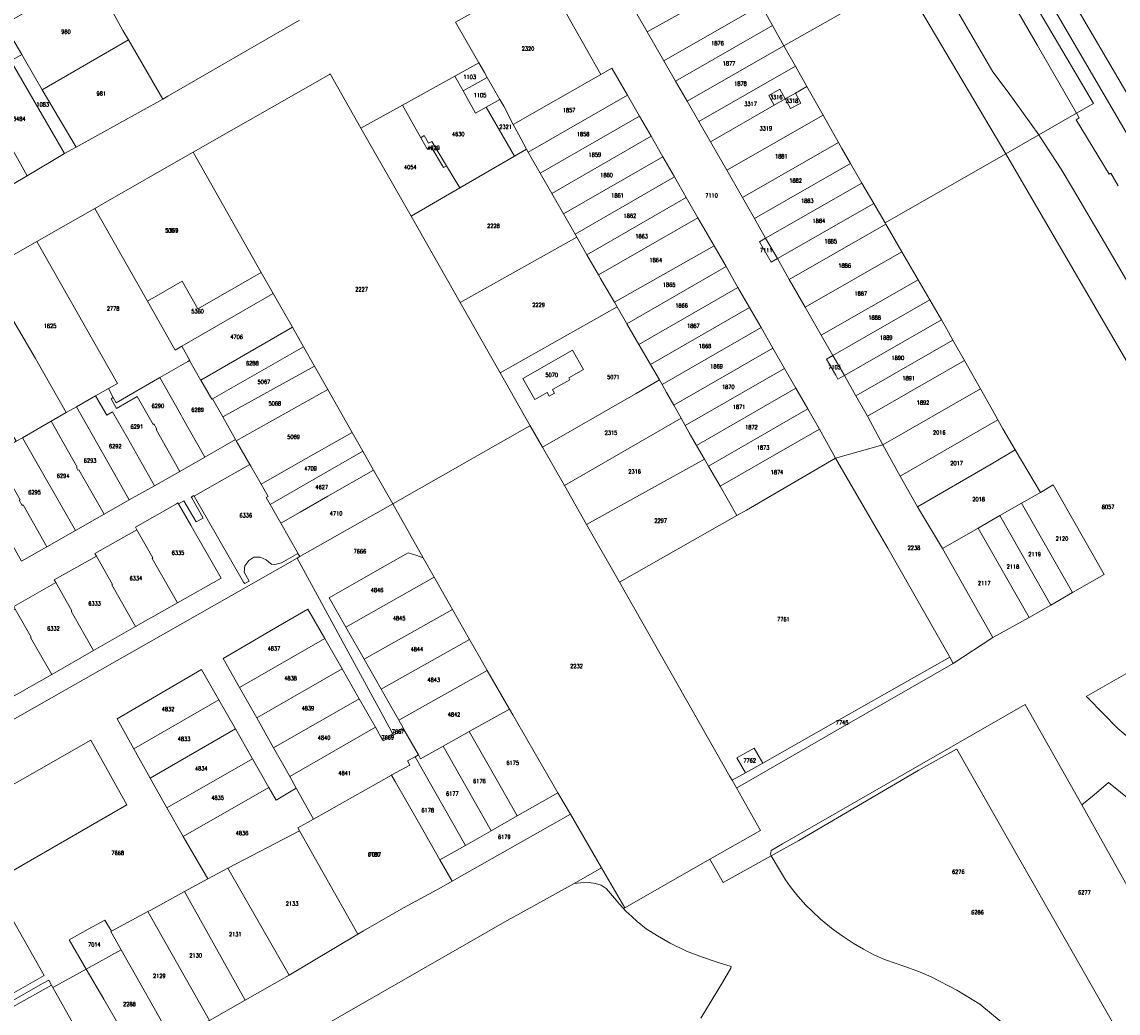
# Model space of a CAD drawing. Header units: metres. Extents: x 3 to 114181, y 112716 to 476231.
# Tile 15 of 90: x 111961 to 112233, y 474940 to 475186. Entities that reach past the tile are written whole.
import ezdxf
from ezdxf.enums import TextEntityAlignment as Align

# ---------------------------------------------------------------- set-up
doc = ezdxf.new("R2010")
doc.units = ezdxf.units.M
doc.header["$MEASUREMENT"] = 0
doc.layers.add('Kadasterperceelnummers', color=14, linetype='Continuous', lineweight=0)
doc.layers.add('Kadasterpercelen', color=14, linetype='Continuous', lineweight=13)
doc.styles.add('Style-STANDARD', font='STANDARD.shx')

msp = doc.modelspace()

# ---------------------------------------------------------------- linework, layer by layer
at = {"layer": 'Kadasterpercelen', "linetype": 'Continuous', "flags": 128}
for points in [[(112216.71, 475199.33), (112212.81, 475205.98), (112204.55, 475222.56), (112193.01, 475245.36), (112209.36, 475252.82), (112219.6, 475231.07), (112230.6, 475206.92), (112236.24, 475209.4), (112263.45, 475149.38), (112263.72, 475149.5), (112269, 475151.69), (112290.71, 475104.23), (112278.48, 475098.46), (112267.37, 475112.8), (112252.45, 475138.24), (112250.19, 475142.09)], [(112140.24, 475196.85), (112144.19, 475189.87), (112147.04, 475184.83), (112149.86, 475179.84), (112169.82, 475191.07), (112147.54, 475230.17), (112141.96, 475227.05), (112141.34, 475227.95), (112127.81, 475220.31), (112128.32, 475219.35), (112120.84, 475214.91), (112130.72, 475215.04), (112140.91, 475197.22)], [(112105.72, 475206.55), (112109.62, 475199.78), (112107.34, 475198.36), (112115.96, 475183.32), (112140.24, 475196.85), (112140.91, 475197.22), (112130.72, 475215.04), (112120.84, 475214.91)], [(112263.72, 475149.5), (112263.45, 475149.38), (112236.24, 475209.4), (112230.6, 475206.92), (112230.96, 475206.12), (112216.71, 475199.33), (112250.19, 475142.09), (112252.45, 475138.24), (112261.24, 475142.28), (112259.37, 475146.28), (112264.2, 475148.44)], [(111957.62, 475185.83), (111978.15, 475197.68), (111978.37, 475197.31), (111985.86, 475183.61), (111987.22, 475181.28), (111965.87, 475168.94), (111961.77, 475175.92), (111960.77, 475177.64), (111956.43, 475185.13)], [(112082.71, 475160.32), (112104.46, 475172.73), (112090.21, 475197.96), (112068.37, 475185.69), (112074.15, 475175.58), (112075.58, 475173.21), (112076.27, 475172), (112079.38, 475166.54), (112080.37, 475164.83)], [(112140.24, 475196.85), (112115.96, 475183.32), (112120.12, 475176.07), (112144.19, 475189.87)], [(112147.04, 475184.83), (112144.19, 475189.87), (112120.12, 475176.07), (112123, 475171.05)], [(112149.86, 475179.84), (112147.04, 475184.83), (112123, 475171.05), (112125.85, 475166.08)], [(111995.79, 475166.61), (111974.25, 475154.71), (111965.87, 475168.94), (111987.22, 475181.28)], [(112149.86, 475179.84), (112152.72, 475174.78), (112128.74, 475161.03), (112125.85, 475166.08)], [(111974.25, 475154.71), (111965.87, 475168.94), (111961.77, 475175.92), (111960.77, 475177.64), (111958.07, 475176.09), (111971.35, 475153.11), (111973.05, 475154.04)], [(112070.3, 475168.62), (112076.27, 475172), (112075.58, 475173.21), (112074.15, 475175.58), (112068.22, 475172.31)], [(112111.08, 475167.57), (112107.21, 475174.3), (112104.46, 475172.73), (112082.71, 475160.32), (112083.98, 475157.88), (112086.04, 475154.17), (112086.46, 475153.41)], [(112147.46, 475165.07), (112146.16, 475167.53), (112148.85, 475169.07), (112150.21, 475166.64), (112152.73, 475168.09), (112155.58, 475169.72), (112152.72, 475174.78), (112128.74, 475161.03), (112131.63, 475155.99)], [(112037.27, 475172.83), (112037.12, 475172.74), (112003.28, 475153.44), (112020.19, 475123.57), (112023.15, 475118.36), (112027.91, 475109.98), (112030.67, 475105.14), (112033.4, 475100.33), (112036.7, 475094.53), (112042.74, 475083.92), (112045.37, 475079.29), (112048.07, 475074.54), (112052.82, 475066.19), (112086.1, 475085.09), (112086.94, 475085.57), (112079.47, 475098.69), (112069.56, 475116.11), (112057.36, 475137.54), (112044.9, 475159.43)], [(112070.3, 475168.62), (112068.22, 475172.31), (112055.2, 475165.12), (112059.8, 475156.97), (112060.6, 475157.55), (112061.7, 475155.63), (112062.5, 475156.1), (112066.16, 475150.05), (112069.48, 475144.56), (112083.05, 475152.43), (112076.03, 475164.64), (112073.38, 475163.14)], [(112076.03, 475164.64), (112079.38, 475166.54), (112076.27, 475172), (112070.3, 475168.62), (112073.38, 475163.14)], [(111949.02, 475170.91), (111962.08, 475147.6), (111956.86, 475144.5), (111943.63, 475167.84), (111946.79, 475169.64)], [(112131.63, 475155.99), (112135.68, 475148.93), (112159.59, 475162.64), (112155.58, 475169.72), (112152.73, 475168.09), (112154.09, 475165.59), (112151.53, 475164.29), (112150.21, 475166.64), (112147.46, 475165.07)], [(112147.46, 475165.07), (112150.21, 475166.64), (112148.85, 475169.07), (112146.16, 475167.53)], [(112076.03, 475164.64), (112083.05, 475152.43), (112086.04, 475154.17), (112083.98, 475157.88), (112082.71, 475160.32), (112080.37, 475164.83), (112079.38, 475166.54)], [(112114.05, 475162.4), (112089.41, 475148.22), (112087.2, 475152.09), (112086.46, 475153.41), (112111.08, 475167.57)], [(112152.73, 475168.09), (112150.21, 475166.64), (112151.53, 475164.29), (112154.09, 475165.59)], [(112055.2, 475165.12), (112059.8, 475156.97), (112061.43, 475154.1), (112062.39, 475154.74), (112065.43, 475149.6), (112066.16, 475150.05), (112069.48, 475144.56), (112057.36, 475137.54), (112044.9, 475159.43)], [(112116.92, 475157.4), (112114.05, 475162.4), (112089.41, 475148.22), (112092.28, 475143.22)], [(112139.57, 475142.15), (112135.68, 475148.93), (112159.59, 475162.64), (112163.45, 475155.81)], [(112059.8, 475156.97), (112060.6, 475157.55), (112061.7, 475155.63), (112062.5, 475156.1), (112066.16, 475150.05), (112065.43, 475149.6), (112062.39, 475154.74), (112061.43, 475154.1)], [(112119.86, 475152.28), (112095.22, 475138.1), (112092.28, 475143.22), (112116.92, 475157.4)], [(112142.55, 475136.96), (112139.57, 475142.15), (112163.45, 475155.81), (112164.26, 475154.38), (112166.42, 475150.65)], [(112000.59, 475121.44), (111991.93, 475116.5), (111978.87, 475139.49), (111983.76, 475142.29), (111999.06, 475151), (112003.28, 475153.44), (112020.19, 475123.57), (112004.47, 475114.6)], [(112003.28, 475153.44), (111999.06, 475151), (111983.76, 475142.29), (111978.87, 475139.49), (111991.93, 475116.5), (112000.59, 475121.44), (112004.47, 475114.6), (112020.19, 475123.57)], [(112069.56, 475116.11), (112057.36, 475137.54), (112069.48, 475144.56), (112083.05, 475152.43), (112086.04, 475154.17), (112086.46, 475153.41), (112087.2, 475152.09), (112089.41, 475148.22), (112092.28, 475143.22), (112095.22, 475138.1), (112098.08, 475133.12), (112098.5, 475132.38)], [(112098.08, 475133.12), (112095.22, 475138.1), (112119.86, 475152.28), (112122.72, 475147.3)], [(112145.34, 475132.08), (112142.55, 475136.96), (112166.42, 475150.65), (112169.24, 475145.78)], [(112101.01, 475128), (112125.66, 475142.18), (112122.72, 475147.3), (112098.08, 475133.12), (112098.5, 475132.38)], [(112148.25, 475127.02), (112145.34, 475132.08), (112169.24, 475145.78), (112172.18, 475140.73)], [(112103.9, 475122.97), (112128.55, 475137.15), (112125.66, 475142.18), (112101.01, 475128)], [(111964.47, 475131.28), (111978.87, 475139.49), (111991.93, 475116.5), (111998.84, 475104.34), (112000.47, 475105.28), (112002.48, 475101.77), (112002.37, 475101.71), (112002.01, 475101.5), (111995.05, 475097.49), (111984.18, 475091.22), (111983.47, 475092.54), (111982.26, 475094.79), (111984.5, 475096.06)], [(112172.18, 475140.73), (112174.99, 475135.89), (112175.15, 475135.61), (112151.19, 475121.88), (112148.25, 475127.02)], [(112128.55, 475137.15), (112103.9, 475122.97), (112104.38, 475122.12), (112105.3, 475120.53), (112107.83, 475116.18), (112132.53, 475130.22)], [(112175.15, 475135.61), (112151.19, 475121.88), (112155.16, 475114.95), (112179.15, 475128.7)], [(111971.82, 475088.85), (111974.31, 475090.27), (111979.09, 475092.99), (111982.26, 475094.79), (111984.5, 475096.06), (111964.47, 475131.28), (111951.48, 475123.86), (111964.21, 475102.21)], [(112107.83, 475116.18), (112108.48, 475115.06), (112079.47, 475098.69), (112069.56, 475116.11), (112098.5, 475132.38), (112101.01, 475128), (112103.9, 475122.97), (112104.38, 475122.12), (112105.3, 475120.53)], [(112143.81, 475131.21), (112145.34, 475132.08), (112148.25, 475127.02), (112146.73, 475126.14)], [(112135.51, 475125.03), (112132.53, 475130.22), (112107.83, 475116.18), (112108.48, 475115.06), (112110.8, 475111.05), (112110.9, 475110.87)], [(112179.15, 475128.7), (112155.16, 475114.95), (112159.13, 475108.03), (112183.15, 475121.8)], [(111959.4, 475081.72), (111960.94, 475082.6), (111968.07, 475086.69), (111971.82, 475088.85), (111964.21, 475102.21), (111951.48, 475123.86), (111939.57, 475117.06), (111948.74, 475100.62), (111949.7, 475098.88), (111949.68, 475098.26)], [(111991.93, 475116.5), (112000.59, 475121.44), (112004.47, 475114.6), (112020.19, 475123.57), (112023.15, 475118.36), (112000.47, 475105.28), (111998.84, 475104.34)], [(112138.46, 475119.89), (112113.87, 475105.74), (112110.9, 475110.87), (112135.51, 475125.03)], [(112141.33, 475114.9), (112116.76, 475100.77), (112113.87, 475105.74), (112138.46, 475119.89)], [(112183.15, 475121.8), (112159.13, 475108.03), (112162.01, 475103.02), (112186.06, 475116.8)], [(112027.91, 475109.98), (112005.23, 475096.85), (112005.16, 475096.81), (112002.37, 475101.71), (112002.48, 475101.77), (112000.47, 475105.28), (112023.15, 475118.36)], [(112144.2, 475109.9), (112119.65, 475095.77), (112118.98, 475096.94), (112116.76, 475100.77), (112141.33, 475114.9)], [(112186.06, 475116.8), (112162.01, 475103.02), (112164.87, 475098.03), (112188.94, 475111.83)], [(112188.94, 475111.83), (112190.19, 475109.68), (112191.82, 475106.79), (112167.76, 475092.99), (112164.87, 475098.03)], [(112030.67, 475105.14), (112027.91, 475109.98), (112005.23, 475096.85), (112007.91, 475092.16), (112007.94, 475092.18), (112007.98, 475092.2), (112008.06, 475092.24)], [(112147.13, 475104.81), (112122.55, 475090.66), (112120.78, 475093.83), (112119.65, 475095.77), (112144.2, 475109.9)], [(112191.82, 475106.79), (112194.69, 475101.73), (112170.61, 475087.9), (112167.76, 475092.99)], [(112030.67, 475105.14), (112033.4, 475100.33), (112010.62, 475087.74), (112008.06, 475092.24)], [(112100.18, 475099.48), (112096.54, 475097.41), (112096.79, 475096.98), (112092.44, 475094.52), (112092.93, 475093.66), (112091.63, 475092.91), (112091.13, 475093.79), (112088.07, 475092.05), (112085.12, 475097.26), (112097.46, 475104.27)], [(112147.13, 475104.81), (112150.02, 475099.77), (112125.38, 475085.59), (112124.37, 475087.4), (112122.55, 475090.66)], [(112010.62, 475087.74), (112013.83, 475082.11), (112006.23, 475077.8), (112000.69, 475087.56), (112000.34, 475088.17), (111995.05, 475097.49), (112002.01, 475101.5), (112002.37, 475101.71), (112005.16, 475096.81), (112005.23, 475096.85), (112007.91, 475092.16), (112007.94, 475092.18), (112007.98, 475092.2), (112008.06, 475092.24)], [(112164.87, 475098.03), (112162.01, 475103.02), (112160.43, 475102.11), (112162.73, 475098.1), (112163.29, 475097.13)], [(112194.69, 475101.73), (112170.61, 475087.9), (112174.39, 475080.86), (112198.65, 475094.73)], [(112013.83, 475082.11), (112010.62, 475087.74), (112033.4, 475100.33), (112036.7, 475094.53), (112013.99, 475081.84)], [(112152.84, 475094.86), (112128.19, 475080.67), (112126.4, 475083.77), (112125.38, 475085.59), (112150.02, 475099.77)], [(111995.05, 475097.49), (112000.34, 475088.17), (112000.69, 475087.56), (112006.23, 475077.8), (111999.96, 475074.25), (111994.08, 475084.61), (111994.27, 475084.72), (111993.54, 475086.02), (111993.35, 475085.91), (111989.43, 475092.81), (111984.29, 475089.87), (111982.94, 475092.24), (111983.47, 475092.54), (111984.18, 475091.22)], [(112124.37, 475087.4), (112122.55, 475090.66), (112120.78, 475093.83), (112119.65, 475095.77), (112118.98, 475096.94), (112113.18, 475093.6), (112089.98, 475080.23), (112095.41, 475070.7)], [(111993.7, 475070.69), (111987.44, 475067.14), (111974.31, 475090.27), (111979.09, 475092.99), (111981.84, 475088.16), (111983.31, 475089.01), (111986.98, 475082.55)], [(111986.98, 475082.55), (111993.7, 475070.69), (111999.96, 475074.25), (111994.08, 475084.61), (111994.27, 475084.72), (111993.54, 475086.02), (111993.35, 475085.91), (111989.43, 475092.81), (111984.29, 475089.87), (111982.94, 475092.24), (111983.47, 475092.54), (111982.26, 475094.79), (111979.09, 475092.99), (111981.84, 475088.16), (111983.31, 475089.01)], [(112020.13, 475071.07), (112024.02, 475073.28), (112031.31, 475077.43), (112042.74, 475083.92), (112036.7, 475094.53), (112013.99, 475081.84), (112017.35, 475075.94), (112017.58, 475075.54)], [(112155.79, 475089.72), (112131.15, 475075.54), (112130.13, 475077.3), (112128.19, 475080.67), (112152.84, 475094.86)], [(112178.71, 475073.08), (112202.97, 475087.04), (112201.58, 475089.56), (112198.65, 475094.73), (112174.39, 475080.86)], [(111971.82, 475088.85), (111974.31, 475090.27), (111987.44, 475067.14), (111981.18, 475063.59), (111974.89, 475074.66), (111974.71, 475074.56), (111974.36, 475075.17), (111974.54, 475075.27), (111968.07, 475086.69)], [(112158.67, 475084.72), (112134.03, 475070.54), (112131.15, 475075.54), (112155.79, 475089.72)], [(112095.41, 475070.7), (112100.91, 475061.02), (112130.13, 475077.3), (112128.19, 475080.67), (112126.4, 475083.77), (112125.38, 475085.59), (112124.37, 475087.4)], [(112207.23, 475079.56), (112201.29, 475076.05), (112183.06, 475065.47), (112181.62, 475067.91), (112178.71, 475073.08), (112202.97, 475087.04), (112204.2, 475084.81)], [(111974.71, 475074.56), (111974.89, 475074.66), (111981.18, 475063.59), (111974.07, 475059.56), (111960.94, 475082.6), (111968.07, 475086.69), (111974.54, 475075.27), (111974.36, 475075.17)], [(112086.94, 475085.57), (112086.1, 475085.09), (112052.82, 475066.19), (112060.35, 475052.78), (112063.08, 475047.97), (112067.63, 475039.98), (112071.87, 475032.54), (112074.31, 475028.26), (112076.26, 475024.87), (112081.77, 475015.28), (112082.6, 475013.85), (112093.82, 474994.52), (112096.89, 474989.23), (112104.62, 474975.91), (112110.37, 474965.99), (112131.51, 474978.03), (112144.08, 474985.18), (112138.1, 474995.7), (112137.02, 474997.59), (112136.48, 474998.54), (112109.06, 475046.72), (112100.91, 475061.02), (112095.41, 475070.7), (112089.98, 475080.23)], [(112162.64, 475077.5), (112158.67, 475084.72), (112134.03, 475070.54), (112138.22, 475063.29), (112140.58, 475064.58)], [(111959.4, 475081.72), (111960.94, 475082.6), (111974.07, 475059.56), (111966.99, 475055.52), (111961.08, 475065.9), (111960.89, 475065.79), (111960.15, 475067.08), (111960.34, 475067.19), (111953.86, 475078.56), (111956.26, 475079.94), (111958.97, 475081.47)], [(112020.13, 475071.07), (112021.89, 475067.98), (112021.44, 475067.73), (112022.41, 475066.03), (112045.37, 475079.29), (112042.74, 475083.92), (112031.31, 475077.43), (112024.02, 475073.28)], [(112048.07, 475074.54), (112036.68, 475068.08), (112029.88, 475064.16), (112025.05, 475061.37), (112022.41, 475066.03), (112045.37, 475079.29)], [(112162.64, 475077.5), (112173.37, 475059.12), (112175.63, 475055.16), (112190.93, 475028.28), (112191.01, 475028.13), (112191.88, 475026.61), (112201.74, 475033.03), (112189.19, 475055.09), (112183.06, 475065.47), (112181.62, 475067.91), (112178.71, 475073.08), (112174.39, 475080.86)], [(112207.23, 475079.56), (112213.52, 475069.04), (112208.82, 475066.34), (112203.44, 475063.26), (112198.06, 475060.17), (112189.19, 475055.09), (112183.06, 475065.47), (112201.29, 475076.05)], [(111953.86, 475078.56), (111960.34, 475067.19), (111960.15, 475067.08), (111960.89, 475065.79), (111961.08, 475065.9), (111966.99, 475055.52), (111960.74, 475051.95), (111954.83, 475062.32), (111955.01, 475062.43), (111954.27, 475063.73), (111954.09, 475063.63), (111947.62, 475074.97)], [(112138.22, 475063.29), (112109.06, 475046.72), (112100.91, 475061.02), (112130.13, 475077.3), (112131.15, 475075.54), (112134.03, 475070.54)], [(112164.74, 475013.24), (112191.01, 475028.13), (112190.93, 475028.28), (112175.63, 475055.16), (112173.37, 475059.12), (112162.64, 475077.5), (112140.58, 475064.58), (112138.22, 475063.29), (112109.06, 475046.72), (112136.48, 474998.54), (112137.02, 474997.59), (112140.31, 474999.45), (112138.23, 475003.19), (112142.53, 475005.6), (112144.61, 475001.88), (112162.71, 475012.09)], [(112016.12, 475046.39), (112015.82, 475046.77), (112003.55, 475068.09), (112008.03, 475070.64), (112017.35, 475075.94), (112017.58, 475075.54), (112020.13, 475071.07), (112021.89, 475067.98), (112021.44, 475067.73), (112022.41, 475066.03), (112025.05, 475061.37), (112029.16, 475054.15), (112029.3, 475053.9), (112025.22, 475051.57), (112023.59, 475051.17), (112022.74, 475051.23), (112022.05, 475051.71), (112021.39, 475052.28), (112019.96, 475052.96), (112018.37, 475052.92), (112017.07, 475052.14), (112016.12, 475050.81), (112015.99, 475049.24), (112017.18, 475046.99)], [(112029.76, 475053.08), (112052.82, 475066.19), (112048.07, 475074.54), (112036.68, 475068.08), (112029.88, 475064.16), (112025.05, 475061.37), (112029.16, 475054.15), (112029.3, 475053.9)], [(112213.52, 475069.04), (112208.82, 475066.34), (112221.46, 475044.17), (112229.3, 475048.66), (112216.72, 475070.87)], [(111999.69, 475066.2), (112002.71, 475060.92), (112003.56, 475059.42), (112010.25, 475047.77), (111999.45, 475041.64), (111993.14, 475052.66), (111993.31, 475052.76), (111989.33, 475059.71), (111988.95, 475060.38), (111999.2, 475066.2), (111999.57, 475066.41)], [(112029.76, 475053.08), (112029.09, 475052.7), (112052.39, 475009.83), (112052.77, 475009.13), (112055.37, 475010.6), (112054.96, 475011.32), (112054.31, 475012.48), (112049.91, 475020.23), (112045.72, 475027.61), (112041.2, 475035.57), (112037.04, 475042.9), (112049.06, 475049.7), (112056.64, 475054.03), (112058.79, 475053.34), (112060.35, 475052.78), (112052.82, 475066.19)], [(112203.44, 475063.26), (112216.08, 475041.08), (112221.46, 475044.17), (112208.82, 475066.34)], [(112198.06, 475060.17), (112210.7, 475037.99), (112216.08, 475041.08), (112203.44, 475063.26)], [(112189.19, 475055.09), (112198.06, 475060.17), (112210.7, 475037.99), (112201.74, 475033.03)], [(111999.45, 475041.64), (111989.02, 475035.72), (111983.09, 475046.1), (111983.26, 475046.19), (111979.28, 475053.17), (111978.88, 475053.87), (111989.33, 475059.71), (111993.31, 475052.76), (111993.14, 475052.66)], [(111978.61, 475029.8), (111973.01, 475039.58), (111973.17, 475039.67), (111969.21, 475046.63), (111968.81, 475047.33), (111979.28, 475053.17), (111983.26, 475046.19), (111983.09, 475046.1), (111989.02, 475035.72)], [(112060.35, 475052.78), (112063.08, 475047.97), (112041.2, 475035.57), (112037.04, 475042.9), (112049.06, 475049.7), (112056.64, 475054.03), (112058.79, 475053.34)], [(111978.61, 475029.8), (111973.01, 475039.58), (111973.17, 475039.67), (111969.21, 475046.63), (111958.8, 475040.69), (111959.17, 475040.04), (111963.12, 475033.12), (111962.96, 475033.03), (111968.21, 475023.87), (111978.54, 475029.77)], [(112067.63, 475039.98), (112045.72, 475027.61), (112041.2, 475035.57), (112063.08, 475047.97)], [(111957.75, 475017.91), (111952.84, 475026.48), (111953.01, 475026.58), (111949.1, 475033.49), (111948.72, 475034.16), (111959.17, 475040.04), (111963.12, 475033.12), (111962.96, 475033.03), (111968.21, 475023.87)], [(112035.95, 475032.75), (112014.83, 475020.58), (112010.73, 475027.85), (112018.11, 475032.14), (112022.71, 475034.81), (112031.77, 475040.07)], [(112071.87, 475032.54), (112067.63, 475039.98), (112045.72, 475027.61), (112049.91, 475020.23)], [(112014.83, 475020.58), (112035.95, 475032.75), (112040.23, 475025.26), (112019.06, 475013.06)], [(112076.26, 475024.87), (112074.31, 475028.26), (112071.87, 475032.54), (112049.91, 475020.23), (112054.31, 475012.48)], [(112137.02, 474997.59), (112138.1, 474995.7), (112138.34, 474995.84), (112165.5, 475011.45), (112191.88, 475026.61), (112191.01, 475028.13), (112164.74, 475013.24), (112162.71, 475012.09), (112144.61, 475001.88), (112140.31, 474999.45)], [(112009.65, 475017.56), (112005.33, 475025.1), (111984.44, 475012.82), (111988.55, 475005.41)], [(112019.06, 475013.06), (112040.23, 475025.26), (112044.49, 475017.81), (112023.24, 475005.65)], [(112054.31, 475012.48), (112076.26, 475024.87), (112081.77, 475015.28), (112071.78, 475009.67), (112065.34, 475006.05), (112059.74, 475002.91), (112059.17, 475003.91), (112055.58, 475010.23), (112055.37, 475010.6), (112054.96, 475011.32)], [(112235.29, 475024.34), (112224.9, 475018.38), (112225.27, 475018.03), (112232.71, 475010.48), (112240.59, 475003.83), (112245.7, 475006.24), (112235.55, 475023.9)], [(111988.55, 475005.41), (112009.65, 475017.56), (112013.77, 475010.38), (111992.6, 474998.14)], [(112048.52, 475010.76), (112027.26, 474998.5), (112026.42, 475000), (112023.24, 475005.65), (112044.49, 475017.81)], [(112209.74, 475016.44), (112149.56, 474981.87), (112146.7, 474980.18), (112146.57, 474979.16), (112146.74, 474978.86), (112153.56, 474982.64), (112181.4, 474998.99), (112183.18, 475000), (112192.72, 475005.36), (112192.76, 475005.29), (112208.08, 474978.44), (112229.43, 474941.03), (112239.65, 474923.14), (112256.68, 474932.85), (112246.52, 474950.94), (112223.76, 474991.48)], [(112071.78, 475009.67), (112081.77, 475015.28), (112082.6, 475013.85), (112093.82, 474994.52), (112083.7, 474988.76), (112078.36, 474998.11)], [(111992.6, 474998.14), (111996.76, 474990.74), (112018.04, 475002.93), (112013.77, 475010.38)], [(112027.26, 474998.5), (112048.52, 475010.76), (112049.89, 475008.36), (112050.26, 475007.72), (112050.46, 475007.36), (112052.97, 475008.77), (112055.58, 475010.23), (112059.17, 475003.91), (112058.35, 475003.45), (112056.46, 475002.39), (112057.02, 475001.39), (112052.63, 474998.93), (112052.53, 474998.87), (112033.18, 474987.99), (112028.89, 474995.62)], [(112050.26, 475007.72), (112052.77, 475009.13), (112052.97, 475008.77), (112050.46, 475007.36)], [(112052.77, 475009.13), (112055.37, 475010.6), (112055.58, 475010.23), (112052.97, 475008.77)], [(112071.78, 475009.67), (112078.36, 474998.11), (112083.7, 474988.76), (112077.27, 474985.1), (112065.34, 475006.05)], [(111953.25, 474972.15), (111986.85, 474991.51), (111977.94, 475007.52), (111943.94, 474988.2), (111945.81, 474984.76), (111944.82, 474984.19), (111945.27, 474983.26), (111944.2, 474982.72), (111943.67, 474983.12), (111943.28, 474983.15), (111932.7, 474976.97), (111932.36, 474976.74), (111932.32, 474976.51), (111932.38, 474976.01), (111935.65, 474970.21), (111936.08, 474969.99), (111936.87, 474969.89), (111933.92, 474968.13), (111950.06, 474939.91), (111966.36, 474949.16)], [(112065.34, 475006.05), (112077.27, 474985.1), (112070.88, 474981.46), (112058.35, 475003.45), (112059.17, 475003.91), (112059.74, 475002.91)], [(112140.31, 474999.45), (112138.23, 475003.19), (112142.53, 475005.6), (112144.61, 475001.88)], [(111996.76, 474990.74), (112018.04, 475002.93), (112019.71, 475000), (112022.1, 474995.84), (112000.79, 474983.63)], [(112053.45, 474997.26), (112052.53, 474998.87), (112052.63, 474998.93), (112057.02, 475001.39), (112056.46, 475002.39), (112058.35, 475003.45), (112070.88, 474981.46), (112064.52, 474977.83), (112059.19, 474987.19)], [(112067.53, 474972.55), (112064.81, 474971.03), (112055.5, 474965.95), (112045.58, 474960.27), (112044.17, 474959.46), (112029.68, 474985.04), (112029.25, 474985.79), (112033.18, 474987.99), (112052.53, 474998.87), (112053.45, 474997.26), (112059.19, 474987.19), (112064.52, 474977.83)], [(112059.19, 474987.19), (112064.52, 474977.83), (112067.53, 474972.55), (112064.81, 474971.03), (112055.5, 474965.95), (112045.58, 474960.27), (112044.17, 474959.46), (112029.68, 474985.04), (112029.25, 474985.79), (112033.18, 474987.99), (112052.53, 474998.87), (112053.45, 474997.26)], [(112028.89, 474995.62), (112033.18, 474987.99), (112029.25, 474985.79), (112029.68, 474985.04), (112011.94, 474975.76), (112006.9, 474973.14), (112000.79, 474983.63), (112022.1, 474995.84), (112023.9, 474992.69)], [(112070.88, 474981.46), (112064.52, 474977.83), (112067.53, 474972.55), (112070.65, 474974.31), (112096.89, 474989.23), (112093.82, 474994.52), (112083.7, 474988.76), (112077.27, 474985.1)], [(112259.33, 474973.72), (112258.98, 474974.03), (112230.41, 474997.02), (112226.83, 474994.03), (112223.76, 474991.48), (112246.52, 474950.94), (112256.68, 474932.85), (112239.65, 474923.14), (112240.13, 474922.28), (112253.72, 474930.05), (112257.15, 474932.36), (112263.06, 474938.78), (112266.01, 474946), (112267.17, 474954.55), (112266.86, 474962.83), (112265.91, 474965.1), (112265.12, 474966.61), (112263.41, 474969.59), (112262.52, 474970.75), (112261.24, 474972.09)], [(112011.94, 474975.76), (112029.68, 474985.04), (112044.17, 474959.46), (112027.09, 474949.26)], [(112016.23, 474943.08), (112027.09, 474949.26), (112011.94, 474975.76), (112006.9, 474973.14), (112001.16, 474970.03)], [(112007.31, 474938), (111992.06, 474965.03), (111992.79, 474965.41), (112001.16, 474970.03), (112016.23, 474943.08)], [(111998.26, 474932.85), (111985.46, 474955.53), (111982.89, 474960.1), (111983, 474960.16), (111992.06, 474965.03), (112007.31, 474938)], [(111985.46, 474955.53), (111976.78, 474950.72), (111972.53, 474958.04), (111977.22, 474960.66), (111981.4, 474962.93), (111983, 474960.16), (111982.89, 474960.1)], [(111998.26, 474932.85), (111989.93, 474928.11), (111981.11, 474943.27), (111976.78, 474950.72), (111985.46, 474955.53)], [(111981.34, 474923.22), (111989.93, 474928.11), (111981.11, 474943.27), (111976.78, 474950.72), (111968.52, 474946.15)], [(111963.79, 474913.23), (111963.17, 474912.88), (111963.01, 474913.1), (111962.76, 474913.51), (111961.67, 474915.38), (111949.03, 474937.6), (111966.1, 474947.28), (111967.45, 474948.05), (111968.15, 474946.79), (111950.36, 474936.87)], [(111963.79, 474913.23), (111950.36, 474936.87), (111968.15, 474946.79), (111968.52, 474946.15), (111981.34, 474923.22)]]:
    msp.add_lwpolyline(points, close=True, dxfattribs=at)
for points in [[(112199.13, 475219.43), (112241.44, 475147.01), (112280.6, 475080.24), (112283.44, 475081.83), (112286, 475078.21), (112315.41, 475095.62), (112314.43, 475097.22), (112312.32, 475100.91), (112303, 475117.29), (112300.22, 475122.42), (112289.96, 475140.53), (112234.67, 475238.07)], [(112169.82, 475191.07), (112149.86, 475179.84), (112152.72, 475174.78), (112155.58, 475169.72), (112159.59, 475162.64), (112163.45, 475155.81), (112164.26, 475154.38), (112166.42, 475150.65), (112169.24, 475145.78), (112172.18, 475140.73), (112174.99, 475135.89), (112204.9, 475153.05), (112162.09, 475225.36)], [(112180.25, 475210.15), (112201.71, 475173.4), (112205.49, 475168.31), (112213.09, 475157.74), (112204.9, 475153.05), (112162.09, 475225.36)], [(112196, 475217.62), (112226.67, 475165.54), (112222.46, 475163.12), (112212.83, 475179.92), (112192.77, 475214.5)], [(112232.81, 475145.08), (112230.99, 475148.26), (112230.54, 475147.98), (112222.35, 475161.49), (112223.13, 475161.96), (112222.46, 475163.12), (112226.67, 475165.54), (112196, 475217.62)], [(112199.13, 475219.43), (112241.44, 475147.01), (112280.6, 475080.24), (112283.44, 475081.83), (112286, 475078.21), (112295.57, 475064.66), (112304.82, 475051.56), (112305.22, 475049.65), (112306.29, 475047.14), (112323.82, 475017.29), (112330.98, 475005.97), (112334.9, 475000), (112338.61, 474994.36), (112357.77, 474966.3), (112357.32, 474966.04), (112359.49, 474963.28), (112362.5, 474964.98), (112368.61, 474956.95), (112363.34, 474952.86), (112362.05, 474951.89), (112371.35, 474940.63), (112386.38, 474922.78)], [(112192.77, 475214.5), (112212.83, 475179.92), (112222.46, 475163.12), (112213.09, 475157.74), (112205.49, 475168.31), (112201.71, 475173.4), (112180.25, 475210.15)], [(112236.24, 475209.4), (112263.45, 475149.38), (112263.72, 475149.5), (112269, 475151.69), (112290.71, 475104.23), (112278.48, 475098.46), (112267.37, 475112.8), (112252.45, 475138.24), (112250.19, 475142.09), (112216.71, 475199.33)], [(111951.48, 475123.86), (111964.47, 475131.28), (111978.87, 475139.49), (111983.76, 475142.29), (111999.06, 475151), (112003.28, 475153.44), (112037.12, 475172.74), (112037.27, 475172.83), (112044.9, 475159.43), (112055.2, 475165.12), (112068.22, 475172.31), (112074.15, 475175.58), (112068.37, 475185.69), (112090.21, 475197.96)], [(111978.37, 475197.31), (111985.86, 475183.61), (111987.22, 475181.28), (111995.79, 475166.61), (111997.03, 475167.3), (112029.65, 475186.21)], [(112090.21, 475197.96), (112104.46, 475172.73), (112107.21, 475174.3), (112111.08, 475167.57), (112114.05, 475162.4), (112116.92, 475157.4), (112119.86, 475152.28), (112122.72, 475147.3), (112125.66, 475142.18), (112128.55, 475137.15), (112132.53, 475130.22), (112135.51, 475125.03), (112138.46, 475119.89), (112141.33, 475114.9), (112144.2, 475109.9), (112147.13, 475104.81), (112150.02, 475099.77), (112152.84, 475094.86), (112155.79, 475089.72), (112158.67, 475084.72), (112162.64, 475077.5), (112174.39, 475080.86), (112170.61, 475087.9), (112167.76, 475092.99), (112164.87, 475098.03), (112163.29, 475097.13), (112162.73, 475098.1), (112160.43, 475102.11), (112162.01, 475103.02), (112159.13, 475108.03), (112155.16, 475114.95), (112151.19, 475121.88), (112148.25, 475127.02), (112146.73, 475126.14), (112143.81, 475131.21), (112145.34, 475132.08), (112142.55, 475136.96), (112139.57, 475142.15), (112135.68, 475148.93), (112131.63, 475155.99), (112128.74, 475161.03), (112125.85, 475166.08), (112123, 475171.05), (112120.12, 475176.07), (112115.96, 475183.32), (112107.34, 475198.36)], [(112029.65, 475186.21), (111997.03, 475167.3), (111995.79, 475166.61), (111974.25, 475154.71), (111973.05, 475154.04), (111971.35, 475153.11), (111962.08, 475147.6), (111956.86, 475144.5)], [(112244.96, 475104.42), (112229.44, 475130.99), (112221.76, 475144.13), (112218.67, 475149.2), (112213.57, 475157.08), (112213.09, 475157.74), (112222.46, 475163.12), (112223.13, 475161.96), (112222.35, 475161.49), (112230.54, 475147.98), (112230.99, 475148.26), (112232.81, 475145.08)], [(112270.82, 475039.86), (112204.9, 475153.05), (112213.09, 475157.74), (112213.57, 475157.08), (112218.67, 475149.2), (112221.76, 475144.13), (112229.44, 475130.99), (112244.96, 475104.42)], [(111958.8, 475040.69), (111969.21, 475046.63), (111968.81, 475047.33), (111979.28, 475053.17), (111978.88, 475053.87), (111989.33, 475059.71), (111988.95, 475060.38), (111999.2, 475066.2), (111999.57, 475066.41), (111999.69, 475066.2), (112001.02, 475066.92), (112004.01, 475061.68), (112005.77, 475062.67), (112002.93, 475067.66), (112002.8, 475067.88), (112003.48, 475068.24), (112003.55, 475068.09), (112008.03, 475070.64), (112017.35, 475075.94), (112013.99, 475081.84), (112013.83, 475082.11), (112006.23, 475077.8), (111999.96, 475074.25), (111993.7, 475070.69), (111987.44, 475067.14), (111981.18, 475063.59), (111974.07, 475059.56), (111966.99, 475055.52), (111960.74, 475051.95)], [(111857.68, 474955.31), (112029.09, 475052.7), (112029.76, 475053.08), (112029.3, 475053.9), (112025.22, 475051.57), (112023.59, 475051.17), (112022.74, 475051.23), (112022.05, 475051.71), (112021.39, 475052.28), (112019.96, 475052.96), (112018.37, 475052.92), (112017.07, 475052.14), (112016.12, 475050.81), (112015.99, 475049.24), (112017.18, 475046.99), (112016.12, 475046.39), (112015.82, 475046.77), (112003.55, 475068.09), (112003.48, 475068.24), (112002.8, 475067.88), (112002.93, 475067.66), (112005.77, 475062.67), (112004.01, 475061.68), (112001.02, 475066.92), (111999.69, 475066.2), (112002.71, 475060.92), (112003.56, 475059.42), (112010.25, 475047.77), (111999.45, 475041.64), (111989.02, 475035.72), (111978.61, 475029.8), (111978.54, 475029.77), (111968.21, 475023.87), (111957.75, 475017.91)], [(112203.8, 474937.71), (112198.52, 474942.04), (112192.75, 474945.55), (112186.39, 474948.81), (112183.09, 474950.22), (112179.86, 474951.41), (112175.1, 474953.06), (112172.32, 474954.19), (112169.62, 474955.66), (112167.08, 474957.16), (112164.56, 474958.82), (112162.12, 474960.6), (112158.99, 474963.13), (112156.78, 474965.2), (112155.34, 474966.61), (112153.31, 474968.84), (112151.46, 474971.24), (112150.3, 474972.88), (112149.24, 474974.59), (112146.74, 474978.86), (112146.57, 474979.16), (112146.7, 474980.18), (112149.56, 474981.87), (112209.74, 475016.44), (112223.76, 474991.48), (112246.52, 474950.94)], [(112239.65, 474923.14), (112229.43, 474941.03), (112208.08, 474978.44), (112192.76, 475005.29), (112192.72, 475005.36), (112183.18, 475000), (112181.4, 474998.99), (112153.56, 474982.64), (112146.74, 474978.86), (112149.24, 474974.59), (112150.3, 474972.88), (112151.46, 474971.24), (112153.31, 474968.84), (112155.34, 474966.61), (112156.78, 474965.2), (112158.99, 474963.13), (112162.12, 474960.6), (112164.56, 474958.82), (112167.08, 474957.16), (112169.62, 474955.66), (112172.32, 474954.19), (112175.1, 474953.06), (112179.86, 474951.41), (112183.09, 474950.22), (112186.39, 474948.81), (112192.75, 474945.55), (112198.52, 474942.04), (112203.8, 474937.71)], [(112034.62, 474936.09), (112081.19, 474962.85), (112087.83, 474966.46), (112097.82, 474972.03), (112104.62, 474975.91), (112096.89, 474989.23), (112070.65, 474974.31), (112067.53, 474972.55), (112064.81, 474971.03), (112055.5, 474965.95), (112045.58, 474960.27), (112044.17, 474959.46), (112027.09, 474949.26), (112016.23, 474943.08), (112007.31, 474938)], [(112203.8, 474937.71), (112198.52, 474942.04), (112192.75, 474945.55), (112186.39, 474948.81), (112183.09, 474950.22), (112179.86, 474951.41), (112175.1, 474953.06), (112172.32, 474954.19), (112169.62, 474955.66), (112167.08, 474957.16), (112164.56, 474958.82), (112162.12, 474960.6), (112158.99, 474963.13), (112156.78, 474965.2), (112155.34, 474966.61), (112153.31, 474968.84), (112151.46, 474971.24), (112150.3, 474972.88), (112149.24, 474974.59), (112146.74, 474978.86), (112134.82, 474972.25), (112131.51, 474978.03), (112110.37, 474965.99), (112104.62, 474975.91), (112097.82, 474972.03), (112099.42, 474972.15), (112101.58, 474972.24), (112103.15, 474971.98), (112104.53, 474971.58), (112105.75, 474970.77), (112106.85, 474969.49), (112107.85, 474968.38), (112109.12, 474966.88), (112110.66, 474965.1), (112112.1, 474963.79), (112113.45, 474962.6), (112115.68, 474960.77), (112118.48, 474959.02), (112121.65, 474957.18), (112125.71, 474955.22), (112129.66, 474953.69), (112133.33, 474952.46), (112136.82, 474951.4), (112136.68, 474950.98), (112134.61, 474947.45), (112129.22, 474938.61)], [(112129.22, 474938.61), (112134.61, 474947.45), (112136.68, 474950.98), (112136.82, 474951.4), (112133.33, 474952.46), (112129.66, 474953.69), (112125.71, 474955.22), (112121.65, 474957.18), (112118.48, 474959.02), (112115.68, 474960.77), (112113.45, 474962.6), (112112.1, 474963.79), (112110.66, 474965.1), (112109.12, 474966.88), (112107.85, 474968.38), (112106.85, 474969.49), (112105.75, 474970.77), (112104.53, 474971.58), (112103.15, 474971.98), (112101.58, 474972.24), (112099.42, 474972.15), (112097.82, 474972.03), (112087.83, 474966.46), (112081.19, 474962.85), (112034.62, 474936.09)]]:
    msp.add_lwpolyline(points, dxfattribs=at)

# ---------------------------------------------------------------- texts
at = {"layer": 'Kadasterperceelnummers', "linetype": 'Continuous', "lineweight": 0, "style": 'Style-STANDARD'}
for s, p in [('980', (111971.74, 475183.31)), ('2320', (112086.37, 475179.12)), ('1876', (112133.4, 475180.46)), ('1877', (112136.25, 475175.45)), ('1103', (112071.91, 475172.1)), ('1878', (112139.1, 475170.43)), ('981', (111980.51, 475168)), ('1105', (112074.47, 475167.57)), ('3317', (112141.59, 475165.39)), ('3316', (112147.96, 475167.07)), ('3318', (112151.88, 475166.19)), ('1083', (111965.96, 475165.28)), ('1857', (112096.56, 475163.85)), ('3484', (111960.14, 475161.7)), ('4630', (112069.06, 475157.93)), ('2321', (112080.82, 475159.74)), ('1858', (112100.05, 475157.9)), ('3319', (112145.4, 475159.33)), ('4629', (112062.94, 475154.52)), ('1859', (112102.97, 475152.81)), ('1881', (112149.23, 475152.4)), ('4054', (112057.16, 475149.72)), ('1860', (112105.86, 475147.75)), ('1882', (112152.78, 475146.38)), ('1861', (112108.59, 475142.7)), ('7110', (112131.93, 475142.72)), ('1883', (112155.68, 475141.37)), ('1862', (112111.66, 475137.65)), ('1884', (112158.55, 475136.4)), ('5361', (111997.9, 475134.02)), ('5359', (111998.08, 475134.02)), ('2228', (112077.79, 475135.14)), ('1863', (112114.57, 475132.57)), ('1885', (112161.48, 475131.31)), ('7111', (112145.49, 475129.12)), ('1864', (112118.09, 475126.66)), ('1886', (112164.95, 475125.28)), ('2227', (112045.08, 475119.4)), ('1865', (112121.4, 475120.55)), ('1887', (112168.94, 475118.37)), ('2778', (111983.44, 475114.62)), ('5360', (112004.38, 475113.95)), ('2229', (112089.01, 475115.54)), ('1866', (112124.48, 475115.39)), ('1888', (112172.38, 475112.41)), ('1625', (111967.78, 475110.33)), ('1867', (112127.4, 475110.33)), ('4706', (112014.09, 475107.59)), ('1889', (112175.26, 475107.41)), ('1868', (112130.28, 475105.34)), ('6288', (112017.98, 475101.07)), ('1869', (112133.16, 475100.28)), ('7105', (112162.45, 475100.08)), ('1890', (112178.15, 475102.41)), ('5070', (112092.26, 475098.16)), ('5071', (112107.57, 475097.65)), ('1891', (112180.83, 475097.35)), ('5067', (112020.85, 475096.44)), ('1870', (112136.06, 475095.2)), ('6290', (111994.54, 475090.47)), ('6289', (112004.4, 475089.51)), ('5068', (112023.56, 475091.09)), ('1871', (112138.74, 475090.22)), ('1892', (112184.38, 475091.29)), ('6291', (111989.32, 475085.34)), ('2315', (112106.97, 475083.82)), ('1872', (112141.8, 475085.2)), ('2016', (112188.42, 475083.91)), ('5069', (112028.2, 475082.8)), ('6292', (111983.97, 475080.48)), ('1873', (112144.71, 475080.13)), ('6293', (111977.71, 475076.92)), ('2017', (112192.73, 475076.26)), ('6294', (111971.02, 475073.13)), ('4709', (112032.42, 475074.97)), ('2316', (112112.83, 475074.21)), ('1874', (112148.16, 475074.01)), ('4627', (112035.21, 475070.33)), ('6295', (111963.93, 475069.06)), ('2018', (112198.19, 475067.32)), ('8057', (112230.31, 475065.44)), ('6336', (112016.35, 475063.33)), ('4710', (112038.76, 475063.81)), ('2297', (112119.29, 475062.01)), ('2120', (112218.86, 475057.56)), ('6335', (111999.53, 475054.04)), ('7666', (112044.66, 475054.41)), ('2238', (112182.15, 475055.28)), ('2119', (112212.08, 475053.71)), ('2118', (112206.7, 475050.63)), ('6334', (111989.09, 475047.71)), ('2117', (112199.58, 475046.53)), ('4846', (112048.92, 475044.8)), ('6333', (111978.84, 475041.47)), ('4845', (112054.41, 475037.79)), ('7761', (112149.75, 475037.55)), ('6332', (111968.63, 475035.25)), ('4837', (112023.32, 475030.32)), ('4844', (112058.8, 475030.1)), ('2232', (112098.41, 475025.94)), ('4838', (112027.46, 475022.91)), ('4843', (112063, 475022.51)), ('4832', (111997.07, 475015.26)), ('4839', (112031.75, 475015.46)), ('4842', (112068.01, 475013.89)), ('7745', (112164.33, 475011.92)), ('4833', (112001.04, 475007.85)), ('4840', (112035.78, 475008.16)), ('7669', (112051.57, 475008.25)), ('7667', (112054.12, 475009.68)), ('7762', (112141.38, 475002.53)), ('4834', (112005.3, 475000.56)), ('6175', (112082.59, 475001.92)), ('4841', (112040.91, 474999.38)), ('6176', (112074.31, 474997.4)), ('6177', (112067.6, 474994.28)), ('4835', (112009.36, 474993.28)), ('6178', (112061.49, 474990.16)), ('4836', (112015.42, 474984.49)), ('6179', (112080.5, 474983.54)), ('7668', (111984.59, 474979.57)), ('6180', (112048.18, 474979.21)), ('7097', (112048.36, 474979.21)), ('6276', (112193.15, 474974.91)), ('6277', (112224.44, 474969.79)), ('2133', (112027.84, 474967.01)), ('6286', (112197.89, 474964.85)), ('2131', (112013.74, 474959.39)), ('7014', (111978.78, 474956.83)), ('2130', (112003.93, 474954.15)), ('2129', (111994.9, 474949.05)), ('2288', (111987.49, 474942.07))]:
    msp.add_text(s, height=1, dxfattribs=at).set_placement(p, align=Align.MIDDLE_CENTER)

doc.saveas('drawing.dxf')
